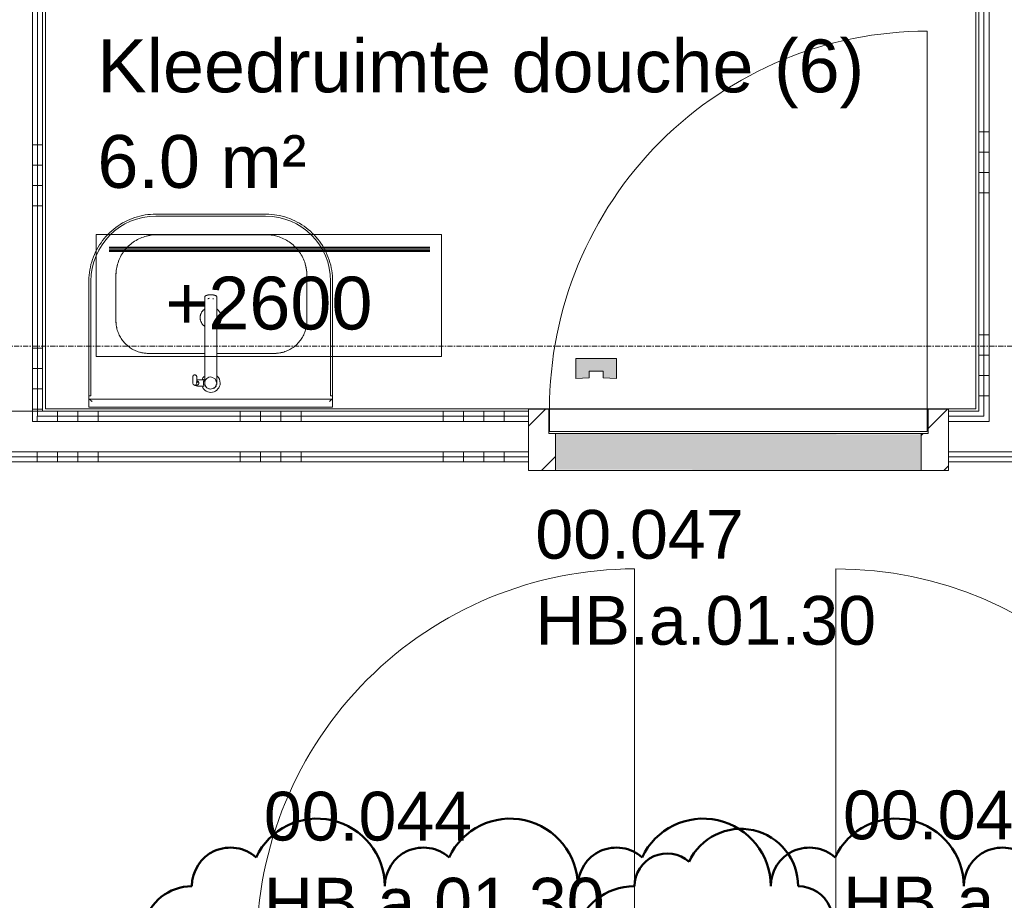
# Model space of a CAD drawing. Header units: millimetres. Extents: x 522 to 75900, y -25803 to 58941.
# Tile 50 of 134: x 26639 to 29062, y 26637 to 28803. Entities that reach past the tile are written whole.
import ezdxf

# ---------------------------------------------------------------- set-up
doc = ezdxf.new("R2010")
doc.units = ezdxf.units.MM
for name, pattern in [('Dash', [6.35, 3.175, -3.175]), ('Dot', [4.7625, 0, -4.7625]), ('Grid Line', [22.225, 12.7, -3.175, 3.175, -3.175])]:
    doc.linetypes.add(name, pattern=pattern)
for name, color, linetype, lineweight in [('00_Algemeen', 7, 'Dot', 9), ('22_Metselwerk', 7, 'Continuous', 9), ('30_Kozijnen-ramen-deuren', 7, 'Continuous', 9), ('42_Dekvloeren en vloersystemen', 7, 'Continuous', 9)]:
    doc.layers.add(name, color=color, linetype=linetype, lineweight=lineweight)
doc.layers.add('51_Binnenriolering', color=7, linetype='Continuous', lineweight=18, true_color=0x7f7f7f)
doc.styles.add('Arial_1', font='arial.ttf', dxfattribs={"height": 130})
doc.styles.add('Arial_4', font='arial.ttf', dxfattribs={"height": 120})
pattern_1 = [(270, (28831.25, 27840), (500, 3e-14), []), (270, (28781.25, 27840), (500, 3e-14), []), (270, (28731.25, 27840), (500, 3e-14), []), (270, (28681.25, 27840), (500, 3e-14), [])]
pattern_2 = [(180, (29125, 29377.23), (-6e-14, -500), []), (180, (29125, 29427.23), (-6e-14, -500), []), (180, (29125, 29477.23), (-6e-14, -500), []), (180, (29125, 29527.23), (-6e-14, -500), [])]
pattern_3 = [(180, (26695, 29345), (-6e-14, -500), []), (180, (26695, 29395), (-6e-14, -500), []), (180, (26695, 29445), (-6e-14, -500), []), (180, (26695, 29495), (-6e-14, -500), [])]

# ---------------------------------------------------------------- blocks, each defined once
blk = doc.blocks.new('NLRS_74_PF_UN_Opstelling Wastafels - W3c-V69-100 - Plattegrond - Begane grond')
at = {"layer": '00_Algemeen', "color": 8, "linetype": 'Continuous', "lineweight": 18, "true_color": 0x7f7f7f}
for p, q in [((28.8, -51.4), (17.4, -51.4)), ((17.4, -67.4), (28.8, -67.4)), ((34.4, -69.4), (34.4, -74.5)), ((44.4, -74.5), (44.4, -69.4)), ((-15.2, -105.5), (-15.2, -269.7)), ((14.8, -269.7), (14.8, -105.5)), ((-15.2, -269.7), (-15.2, -270.8)), ((14.8, -270.8), (14.8, -269.7))]:
    blk.add_line(p, q, dxfattribs=at)
at = {"layer": '00_Algemeen', "color": 8, "linetype": 'Continuous', "lineweight": 18, "true_color": 0x7f7f7f, "flags": 128}
for points in [[(-0.2, -74.4), (-10.8, -70), (-15.2, -59.4), (-10.8, -48.8), (-0.2, -44.4)], [(-0.2, -44.4), (4.9, -45.3), (9.4, -47.9), (12.8, -51.9), (14.5, -56.8), (14.5, -62), (12.8, -66.9), (9.4, -70.9), (4.9, -73.5), (-0.2, -74.4)], [(-15.2, -105.5), (-15.2, -104), (-15.2, -102.5), (-15.2, -101.1), (-15.2, -99.6), (-15.2, -98.2), (-15.2, -96.7), (-15.2, -95.3), (-15.2, -94), (-15.2, -92.6), (-15.2, -91.2), (-15.2, -89.9), (-15.2, -88.6), (-15.2, -87.3), (-15.2, -86.1), (-15.2, -84.8), (-15.2, -83.6), (-15.2, -82.4), (-15.2, -81.2), (-15.2, -80.1), (-15.2, -79), (-15.2, -77.9), (-15.2, -76.8), (-15.2, -75.8), (-15.2, -74.8), (-15.2, -73.8), (-15.2, -72.8), (-15.2, -71.9), (-15.2, -71), (-15.2, -70.2), (-15.2, -69.3), (-15.2, -68.5), (-15.2, -67.7), (-15.2, -67), (-15.2, -66.3), (-15.2, -65.6), (-15.2, -65), (-15.2, -64.4), (-15.2, -63.8), (-15.2, -63.3), (-15.2, -62.8), (-15.2, -62.3), (-15.2, -61.9), (-15.2, -61.5), (-15.2, -61.1), (-15.2, -60.8), (-15.2, -60.5), (-15.2, -60.2), (-15.2, -60), (-15.2, -59.8), (-15.2, -59.7), (-15.2, -59.6), (-15.2, -59.5), (-15.2, -59.4), (-15.2, -59.4)], [(14.8, -105.5), (14.8, -104), (14.8, -102.5), (14.8, -101.1), (14.8, -99.6), (14.8, -98.2), (14.8, -96.7), (14.8, -95.3), (14.8, -94), (14.8, -92.6), (14.8, -91.2), (14.8, -89.9), (14.8, -88.6), (14.8, -87.3), (14.8, -86.1), (14.8, -84.8), (14.8, -83.6), (14.8, -82.4), (14.8, -81.2), (14.8, -80.1), (14.8, -79), (14.8, -77.9), (14.8, -76.8), (14.8, -75.8), (14.8, -74.8), (14.8, -73.8), (14.8, -72.8), (14.8, -71.9), (14.8, -71), (14.8, -70.2), (14.8, -69.3), (14.8, -68.5), (14.8, -67.7), (14.8, -67), (14.8, -66.3), (14.8, -65.6), (14.8, -65), (14.8, -64.4), (14.8, -63.8), (14.8, -63.3), (14.8, -62.8), (14.8, -62.3), (14.8, -61.9), (14.8, -61.5), (14.8, -61.1), (14.8, -60.8), (14.8, -60.5), (14.8, -60.2), (14.8, -60), (14.8, -59.8), (14.8, -59.7), (14.8, -59.6), (14.8, -59.5), (14.8, -59.4), (14.8, -59.4)], [(28.8, -51.4), (32.3, -51.7), (35.7, -52.4), (38.9, -53.6), (42, -55.2)], [(42, -55.2), (38.9, -53.6), (35.7, -52.4), (32.3, -51.7), (28.8, -51.4)], [(28.8, -67.4), (32.3, -67.2), (33.8, -66.9)], [(33.8, -66.9), (32.3, -67.2), (28.8, -67.4)], [(34.4, -59.4), (35.8, -55.9), (39.4, -54.4)], [(34.4, -69.4), (34.4, -62.1), (34.4, -59.4)], [(34.4, -59.4), (34.4, -62.1), (34.4, -69.4)], [(34.9, -61.8), (34.5, -60.6), (34.4, -59.4)], [(35.3, -62), (35.1, -61.9), (34.9, -61.8)], [(39.4, -54.4), (42.9, -55.9), (44.4, -59.4)], [(43.8, -61.8), (43.7, -61.9), (43.5, -62)], [(44, -57.5), (43.9, -57.3), (43.8, -57.1)], [(44.4, -59.4), (44.2, -60.6), (43.8, -61.8)], [(43.9, -61.6), (43.9, -61.5), (44, -61.3), (44.1, -61.1), (44.1, -60.9), (44.2, -60.7), (44.2, -60.5), (44.3, -60.3), (44.3, -60.1), (44.3, -59.9), (44.4, -59.7), (44.4, -59.5)], [(44.4, -59.4), (44.4, -62.1), (44.4, -69.4)], [(44.4, -69.4), (44.4, -62.1), (44.4, -59.4)], [(34.4, -74.5), (34.4, -74.7), (34.4, -74.9), (34.4, -75.1), (34.4, -75.3), (34.5, -75.5), (34.5, -75.7), (34.6, -75.9), (34.6, -76.1), (34.7, -76.3), (34.8, -76.4), (34.8, -76.6), (34.9, -76.8), (35, -77), (35.1, -77.2), (35.2, -77.3), (35.4, -77.5), (35.5, -77.6), (35.6, -77.8), (35.7, -77.9), (35.9, -78.1), (36, -78.2), (36.2, -78.4), (36.3, -78.5), (36.5, -78.6), (36.7, -78.7), (36.8, -78.8), (37, -78.9), (37.2, -79), (37.4, -79.1), (37.6, -79.2), (37.7, -79.2), (37.9, -79.3), (38.1, -79.3), (38.3, -79.4), (38.5, -79.4), (38.7, -79.5), (38.9, -79.5), (39.1, -79.5), (39.3, -79.5), (39.4, -79.5)], [(39.4, -79.5), (39.6, -79.5), (39.8, -79.5), (40, -79.5), (40.2, -79.4), (40.4, -79.4), (40.6, -79.4), (40.7, -79.3), (40.9, -79.2), (41.1, -79.2), (41.3, -79.1), (41.5, -79), (41.7, -78.9), (41.8, -78.8), (42, -78.7), (42.2, -78.6), (42.3, -78.5), (42.5, -78.4), (42.7, -78.3), (42.8, -78.1), (43, -78), (43.1, -77.8), (43.2, -77.7), (43.3, -77.5), (43.5, -77.4), (43.6, -77.2), (43.7, -77), (43.8, -76.9), (43.9, -76.7), (43.9, -76.5), (44, -76.3), (44.1, -76.1), (44.2, -75.9), (44.2, -75.7), (44.3, -75.5), (44.3, -75.4), (44.3, -75.2), (44.3, -75), (44.4, -74.8), (44.4, -74.6), (44.4, -74.5)], [(14.8, -270.8), (14.7, -271.1), (14.7, -271.4), (14.6, -271.7), (14.5, -271.9), (14.3, -272.2), (14.2, -272.5), (14, -272.7), (13.8, -273), (13.5, -273.2), (13.3, -273.4), (13, -273.6), (12.7, -273.8), (12.4, -274), (12.1, -274.2), (11.8, -274.4), (11.4, -274.5), (11, -274.7), (10.7, -274.8), (10.2, -275), (9.8, -275.1), (9.4, -275.3), (9, -275.4), (8.5, -275.5), (8, -275.6), (7.5, -275.8), (7, -275.9), (6.5, -276), (6, -276), (5.5, -276.1), (5, -276.2), (4.4, -276.3), (3.9, -276.3), (3.3, -276.4), (2.8, -276.4), (2.2, -276.5), (1.6, -276.5), (1.1, -276.5), (0.5, -276.5), (-0.1, -276.5), (-0.7, -276.5), (-1.2, -276.5), (-1.8, -276.5), (-2.4, -276.5), (-2.9, -276.5), (-3.5, -276.4), (-4.1, -276.4), (-4.6, -276.3), (-5.1, -276.2), (-5.7, -276.2), (-6.2, -276.1), (-6.7, -276), (-7.2, -275.9), (-7.7, -275.8), (-8.2, -275.7), (-8.7, -275.6), (-9.2, -275.5), (-9.6, -275.3), (-10.1, -275.2), (-10.5, -275.1), (-10.9, -274.9), (-11.3, -274.8), (-11.7, -274.6), (-12, -274.4), (-12.4, -274.3), (-12.7, -274.1), (-13, -273.9), (-13.3, -273.7), (-13.6, -273.5), (-13.9, -273.3), (-14.1, -273.1), (-14.3, -272.8), (-14.5, -272.6), (-14.7, -272.4), (-14.9, -272.1), (-15, -271.8), (-15.1, -271.5), (-15.2, -271.2), (-15.2, -270.9), (-15.2, -270.8)]]:
    blk.add_lwpolyline(points, dxfattribs=at)
at = {"layer": '51_Binnenriolering', "flags": 128}
for points in [[(17.4, -51.4), (20.3, -51.4), (23.1, -51.4), (26, -51.4), (28.8, -51.4)], [(28.8, -51.4), (26, -51.4), (23.1, -51.4), (20.3, -51.4), (17.4, -51.4)], [(28.8, -67.4), (26, -67.4), (23.1, -67.4), (20.3, -67.4), (17.4, -67.4)], [(17.4, -67.4), (20.3, -67.4), (23.1, -67.4), (26, -67.4), (28.8, -67.4)]]:
    blk.add_lwpolyline(points, dxfattribs=at)
at = {"layer": '51_Binnenriolering'}
for radius, start, end in [(23, 20.9245, 180), (15, 112.5, 157.3696), (15, 63.3417, 76.1138), (23, 180, 227.8643), (15, 165.9156, 187.5151), (15, 25.5255, 30.57), (15, 354.0677, 13.3847), (23, 315, 339.0753)]:
    blk.add_arc((-0.2, -59.4), radius, start, end, dxfattribs=at)
blk.add_ellipse((-0.2, -259.6), major_axis=(9.9, 0), ratio=0.939693, start_param=5.075911, end_param=5.487248, dxfattribs=at)
for points in [[(17.3, -51.2), (17.2, -51.2), (17.1, -51.3), (17, -51.7), (17, -52.5), (17.1, -53.5), (17.3, -54.7), (17.5, -56.1), (17.7, -57.7), (17.7, -58.8), (17.7, -59.4)], [(17.7, -59.4), (17.7, -60), (17.7, -61.2), (17.5, -62.8), (17.3, -64.2), (17.1, -65.4), (17, -66.4), (17, -67.1), (17.1, -67.6), (17.2, -67.7), (17.3, -67.7)], [(18.2, -51.7), (18, -51.6), (17.7, -51.3), (17.4, -51.2), (17.3, -51.2)], [(17.3, -67.7), (17.4, -67.7), (17.7, -67.6), (18, -67.3), (18.2, -67.1)], [(29.4, -58.6), (29.3, -58.7), (29.3, -59), (29.3, -59.3), (29.3, -59.4)], [(29.3, -59.4), (29.3, -59.3), (29.3, -59), (29.3, -58.7), (29.4, -58.6)], [(29.4, -58.4), (29.5, -58.1), (29.6, -57.7), (29.8, -57.3), (29.9, -57)], [(30.9, -55.7), (30.7, -55.9), (30.4, -56.3), (30.1, -56.7), (29.9, -56.9)], [(29.9, -57), (30.1, -56.8), (30.3, -56.4), (30.7, -56), (30.9, -55.8)], [(30.9, -55.8), (30.9, -55.7), (31.1, -55.6), (31.2, -55.5), (31.3, -55.4)], [(32.1, -54.8), (31.9, -54.9), (31.7, -55.1), (31.4, -55.3), (31.3, -55.4)], [(31.3, -55.4), (31.4, -55.3), (31.7, -55.1), (32, -54.9), (32.1, -54.8)], [(33.4, -54.2), (33.2, -54.3), (32.7, -54.5), (32.3, -54.7), (32.1, -54.8)], [(32.1, -54.8), (32.3, -54.7), (32.8, -54.5), (33.2, -54.3), (33.5, -54.2)], [(34.9, -53.8), (34.7, -53.8), (34.2, -53.9), (33.7, -54.1), (33.4, -54.2)], [(33.5, -54.2), (33.7, -54.1), (34.2, -53.9), (34.7, -53.8), (34.9, -53.8)], [(35.9, -53.6), (35.7, -53.6), (35.4, -53.7), (35.1, -53.7), (34.9, -53.8)], [(34.9, -53.8), (35.1, -53.7), (35.4, -53.7), (35.7, -53.6), (35.9, -53.6)], [(37.4, -53.6), (37.2, -53.6), (36.8, -53.6), (36.5, -53.6), (36.3, -53.6)], [(36.3, -53.6), (36.5, -53.6), (36.8, -53.6), (37.2, -53.6), (37.4, -53.6)], [(37, -55), (37.1, -55), (37.2, -54.9), (37.3, -54.9)], [(37.3, -54.9), (37.2, -54.9), (37.1, -55), (37, -55)], [(37.3, -54.9), (37.5, -54.8), (37.7, -54.7), (37.8, -54.7)], [(37.8, -54.7), (37.6, -54.7), (37.5, -54.8), (37.3, -54.9)], [(37.4, -53.6), (38, -53.7), (39.4, -53.9), (40.6, -54.4), (41.3, -54.8)], [(40.9, -54.7), (41.1, -54.7), (41.3, -54.8), (41.5, -54.9), (41.6, -55)], [(41.3, -54.8), (41.4, -54.9), (41.6, -54.9), (41.7, -55)], [(41.8, -55.1), (41.8, -55), (41.7, -55), (41.6, -55), (41.6, -55)], [(34.9, -75.7), (35, -75.8), (35, -76), (35.1, -76.3), (35.2, -76.6), (35.2, -76.8), (35.3, -76.9)], [(35.3, -76.9), (35.4, -77.1), (35.5, -77.5), (35.8, -77.8), (35.9, -77.9)], [(36.9, -78.8), (37.3, -79), (38.1, -79.3), (38.9, -79.5), (39.4, -79.5)], [(39.4, -79.5), (39.8, -79.5), (40.7, -79.3), (41.5, -79), (41.8, -78.8)], [(42.8, -77.9), (42.9, -77.8), (43.2, -77.5), (43.4, -77.1), (43.5, -76.9)], [(6.2, -266.2), (5.6, -266.7), (5, -267.2), (4.3, -267.6)]]:
    blk.add_open_spline(points, degree=3, dxfattribs=at)
for points, knots in [([(17.7, -59.4), (17.7, -58.9), (17.7, -58), (17.6, -57), (17.6, -56.2), (17.5, -55.5), (17.4, -54.9), (17.3, -54.4), (17.3, -54), (17.2, -53.8), (17.2, -53.5), (17.2, -53.2), (17.1, -52.8), (17.1, -52.4), (17.1, -52.2), (17.1, -52.1)], [0, 0, 0, 0, 0.125, 0.1875, 0.25, 0.3125, 0.375, 0.4375, 0.46875, 0.5, 0.53125, 0.5625, 0.625, 0.6875, 0.75, 0.75, 0.75, 0.75]), ([(17.1, -66.8), (17.1, -66.7), (17.1, -66.5), (17.1, -66.1), (17.2, -65.7), (17.2, -65.4), (17.2, -65.1), (17.3, -64.8), (17.3, -64.5), (17.4, -64), (17.5, -63.3), (17.6, -62.6), (17.6, -61.9), (17.7, -60.8), (17.7, -60), (17.7, -59.4)], [0.25, 0.25, 0.25, 0.25, 0.3125, 0.375, 0.4375, 0.46875, 0.5, 0.53125, 0.5625, 0.625, 0.6875, 0.75, 0.8125, 0.875, 1, 1, 1, 1]), ([(29.3, -59.4), (29.3, -59.7), (29.3, -60), (29.4, -60.5), (29.5, -60.9), (29.6, -61.2), (29.8, -61.5), (29.9, -61.7), (30, -62), (30.2, -62.3), (30.4, -62.5), (30.5, -62.6)], [0, 0, 0, 0, 0.2, 0.3, 0.4, 0.55, 0.625, 0.7, 0.775, 0.85, 1, 1, 1, 1]), ([(29.8, -57.2), (29.7, -57.3), (29.7, -57.4), (29.6, -57.6), (29.6, -57.7), (29.5, -58), (29.4, -58.2), (29.4, -58.4)], [0.25, 0.25, 0.25, 0.25, 0.375, 0.5, 0.625, 0.75, 1, 1, 1, 1]), ([(35, -61.9), (35, -61.9), (34.8, -61.8), (34.5, -61.8), (34.2, -61.7), (34, -61.7), (33.8, -61.7), (33.7, -61.6), (33.5, -61.6), (33.4, -61.6), (33.2, -61.6), (33.1, -61.6), (32.9, -61.6), (32.7, -61.6), (32.6, -61.6), (32.4, -61.6), (32.2, -61.6), (32, -61.6), (31.8, -61.7), (31.7, -61.7), (31.5, -61.7), (31.3, -61.8), (31.1, -61.9), (30.9, -61.9), (30.7, -62), (30.6, -62.1), (30.5, -62.3), (30.4, -62.4), (30.5, -62.6), (30.5, -62.6)], [0, 0, 0, 0, 0.111111, 0.222222, 0.277778, 0.333333, 0.361111, 0.388889, 0.416667, 0.444444, 0.472222, 0.5, 0.527778, 0.555556, 0.583333, 0.611111, 0.638889, 0.666667, 0.694444, 0.722222, 0.75, 0.777778, 0.805556, 0.833333, 0.861111, 0.888889, 0.930556, 0.972222, 1, 1, 1, 1]), ([(30.5, -62.6), (30.6, -62.8), (30.9, -63), (31.2, -63.3), (31.5, -63.5), (31.8, -63.6), (32, -63.8), (32.3, -63.9), (32.5, -64), (32.6, -64.1), (32.7, -64.2), (32.9, -64.2), (33.3, -64.4), (33.8, -64.6), (34.2, -64.8), (34.6, -64.9), (34.7, -65), (34.8, -65)], [0, 0, 0, 0, 0.1, 0.15, 0.2, 0.25, 0.3, 0.35, 0.375, 0.4, 0.425, 0.45, 0.5, 0.6, 0.7, 0.75, 0.8, 0.8, 0.8, 0.8]), ([(31.3, -55.4), (31.2, -55.5), (31.1, -55.5), (31, -55.7), (30.9, -55.7)], [0, 0, 0, 0, 0.375, 1, 1, 1, 1]), ([(42, -55.2), (41.6, -55), (41.1, -54.7), (40.3, -54.3), (39.5, -54.1), (38.5, -53.8), (37.8, -53.7), (37.4, -53.6)], [0, 0, 0, 0, 0.25, 0.375, 0.5, 0.75, 1, 1, 1, 1]), ([(41.6, -55), (41.4, -54.9), (41.2, -54.8), (40.9, -54.7), (40.8, -54.7)], [0, 0, 0, 0, 0.5, 0.75, 0.75, 0.75, 0.75]), ([(43.5, -76.9), (43.5, -76.7), (43.6, -76.4), (43.7, -76), (43.8, -75.8), (43.8, -75.7)], [0, 0, 0, 0, 0.5, 0.75, 1, 1, 1, 1]), ([(-6.5, -266.3), (-6.3, -266.5), (-6, -266.7), (-5.6, -267.1), (-5.2, -267.3), (-5, -267.5), (-4.9, -267.5)], [0.5714286, 0.5714286, 0.5714286, 0.5714286, 0.6071429, 0.6428571, 0.6785714, 0.6937462, 0.6937462, 0.6937462, 0.6937462])]:
    blk.add_open_spline(points, degree=3, knots=knots, dxfattribs=at)
blk = doc.blocks.new('NLRS_74_PF_UN_wastafel_300 Basic_Geberit - wastafel_600x475mm M_KRG M_OL_300 Basic-V70-100 - Plattegrond - Begane grond')
at = {"layer": '51_Binnenriolering'}
for p, q in [((-300.1, 0), (-292.1, 0)), ((-292.1, 0), (291.9, 0)), ((291.9, 0), (299.9, 0)), ((-300.1, 0), (-300.1, -20)), ((-300.1, -27), (-300.1, -20)), ((-300, -20), (-299.8, -20)), ((-299.8, -20), (299.7, -20)), ((299.7, -20), (299.9, -20)), ((299.9, -20), (299.9, 0)), ((299.9, -20), (299.9, -27)), ((-300.1, -27), (-300.1, -28)), ((-300.1, -28), (-300.1, -310)), ((-295.1, -28), (-300.1, -28)), ((-300.1, -28), (-295.1, -28)), ((-295.1, -28), (-295.1, -310)), ((294.9, -310), (294.9, -28)), ((299.9, -28), (294.9, -28)), ((294.9, -28), (299.9, -28)), ((299.9, -28), (299.9, -27)), ((299.9, -310), (299.9, -28)), ((-156.7, -132.3), (-15.2, -132.3)), ((14.6, -132.3), (153.3, -132.3)), ((-236.7, -324), (-236.7, -212.3)), ((233.3, -212.3), (233.3, -324)), ((133.3, -424), (-136.7, -424)), ((-135.1, -470), (134.9, -470)), ((-135.1, -475), (134.9, -475))]:
    blk.add_line(p, q, dxfattribs=at)
at = {"layer": '51_Binnenriolering', "flags": 128}
for points in [[(-236.7, -212.3), (-236.7, -209.1), (-236.5, -205.9), (-236.1, -202.8), (-235.7, -199.6), (-235.1, -196.4), (-234.4, -193.3), (-233.6, -190.2), (-232.7, -187.2), (-231.6, -184.2), (-230.4, -181.2), (-229.1, -178.3), (-227.7, -175.4), (-226.1, -172.6), (-224.5, -169.8), (-222.7, -167.2), (-220.9, -164.6), (-218.9, -162), (-216.9, -159.6), (-214.7, -157.2), (-212.5, -154.9), (-210.1, -152.8), (-207.7, -150.7), (-205.2, -148.7), (-202.6, -146.8), (-199.9, -145), (-197.2, -143.3), (-194.4, -141.8), (-191.6, -140.3), (-188.7, -139), (-185.7, -137.8), (-182.7, -136.7), (-179.7, -135.7), (-176.6, -134.8), (-173.5, -134.1), (-170.3, -133.5), (-167.2, -133), (-164, -132.7), (-160.8, -132.4), (-157.6, -132.3), (-156.7, -132.3)], [(153.3, -132.3), (156.5, -132.4), (159.7, -132.6), (162.9, -132.9), (166, -133.4), (169.2, -133.9), (172.3, -134.6), (175.4, -135.4), (178.4, -136.4), (181.5, -137.5), (184.4, -138.6), (187.4, -140), (190.2, -141.4), (193, -142.9), (195.8, -144.6), (198.5, -146.3), (201.1, -148.2), (203.6, -150.1), (206, -152.2), (208.4, -154.3), (210.7, -156.6), (212.9, -158.9), (214.9, -161.4), (216.9, -163.9), (218.8, -166.5), (220.6, -169.1), (222.3, -171.8), (223.8, -174.6), (225.3, -177.5), (226.6, -180.4), (227.8, -183.3), (228.9, -186.4), (229.9, -189.4), (230.8, -192.5), (231.5, -195.6), (232.1, -198.7), (232.6, -201.9), (233, -205.1), (233.2, -208.3), (233.3, -211.5), (233.3, -212.3)], [(-15.3, -199), (-16.2, -199.6), (-17, -200.3), (-17.7, -201), (-18.5, -201.7), (-19.2, -202.4), (-19.9, -203.2), (-20.5, -204), (-21.2, -204.9), (-21.8, -205.7), (-22.3, -206.6), (-22.8, -207.5), (-23.3, -208.4), (-23.8, -209.4), (-24.2, -210.3), (-24.5, -211.3), (-24.9, -212.3), (-25.1, -213.3), (-25.4, -214.3), (-25.6, -215.3), (-25.8, -216.3), (-25.9, -217.4), (-26, -218.4), (-26, -219.4), (-26, -220)], [(26, -220), (26, -219), (25.9, -217.9), (25.8, -216.9), (25.6, -215.9), (25.5, -214.8), (25.2, -213.8), (25, -212.8), (24.7, -211.8), (24.3, -210.8), (23.9, -209.9), (23.5, -208.9), (23, -208), (22.5, -207.1), (22, -206.2), (21.4, -205.3), (20.8, -204.5), (20.2, -203.6), (19.5, -202.9), (18.8, -202.1), (18.1, -201.3), (17.3, -200.6), (16.5, -200), (15.7, -199.3), (14.9, -198.7)], [(-26, -220), (-26, -221), (-25.9, -222.1), (-25.8, -223.1), (-25.7, -224.1), (-25.5, -225.2), (-25.3, -226.2), (-25, -227.2), (-24.7, -228.2), (-24.4, -229.2), (-24, -230.1), (-23.6, -231.1), (-23.1, -232), (-22.6, -232.9), (-22.1, -233.8), (-21.5, -234.7), (-20.9, -235.5), (-20.2, -236.4), (-19.6, -237.1), (-18.9, -237.9), (-18.1, -238.7), (-17.4, -239.4), (-16.6, -240), (-15.8, -240.7), (-14.9, -241.3)], [(14.4, -241.6), (15.3, -241), (16.1, -240.4), (16.9, -239.7), (17.7, -239), (18.4, -238.3), (19.2, -237.6), (19.8, -236.8), (20.5, -236), (21.1, -235.1), (21.7, -234.3), (22.3, -233.4), (22.8, -232.5), (23.3, -231.6), (23.7, -230.6), (24.1, -229.7), (24.5, -228.7), (24.8, -227.7), (25.1, -226.7), (25.3, -225.7), (25.6, -224.7), (25.7, -223.7), (25.8, -222.6), (25.9, -221.6), (26, -220.6), (26, -220)], [(-300.1, -310), (-299.9, -316.6), (-299.5, -323.1), (-298.9, -329.7), (-297.9, -336.3), (-296.8, -342.7), (-295.3, -349.2), (-293.6, -355.6), (-291.7, -361.9), (-289.5, -368.1), (-287, -374.2), (-284.3, -380.2), (-281.4, -386.2), (-278.2, -391.9), (-274.8, -397.6), (-271.2, -403.1), (-267.4, -408.5), (-263.4, -413.7), (-259.1, -418.8), (-254.7, -423.6), (-250, -428.3), (-245.2, -432.8), (-240.2, -437.1), (-235, -441.2), (-229.7, -445.1), (-224.2, -448.8), (-218.6, -452.3), (-212.8, -455.5), (-206.9, -458.5), (-200.9, -461.2), (-194.8, -463.8), (-188.6, -466), (-182.4, -468), (-176, -469.8), (-169.6, -471.3), (-163.1, -472.6), (-156.6, -473.6), (-150, -474.3), (-143.4, -474.8), (-136.8, -475), (-135.1, -475)], [(134.9, -475), (141.5, -474.8), (148.1, -474.4), (154.7, -473.8), (161.2, -472.9), (167.7, -471.7), (174.2, -470.2), (180.5, -468.5), (186.9, -466.6), (193.1, -464.4), (199.2, -461.9), (205.2, -459.2), (211.1, -456.3), (216.9, -453.2), (222.6, -449.8), (228.1, -446.1), (233.5, -442.3), (238.7, -438.3), (243.7, -434), (248.6, -429.6), (253.3, -424.9), (257.8, -420.1), (262.1, -415.1), (266.2, -409.9), (270.1, -404.6), (273.8, -399.1), (277.2, -393.5), (280.5, -387.7), (283.5, -381.9), (286.2, -375.9), (288.7, -369.8), (291, -363.6), (293, -357.3), (294.8, -350.9), (296.3, -344.5), (297.5, -338), (298.5, -331.5), (299.3, -324.9), (299.7, -318.3), (299.9, -311.7), (299.9, -310)], [(-136.7, -424), (-140.7, -424), (-144.7, -423.7), (-148.7, -423.3), (-152.6, -422.8), (-156.6, -422), (-160.5, -421.2), (-164.4, -420.1), (-168.2, -419), (-171.9, -417.6), (-175.7, -416.1), (-179.3, -414.5), (-182.9, -412.7), (-186.4, -410.8), (-189.8, -408.8), (-193.2, -406.6), (-196.4, -404.3), (-199.6, -401.8), (-202.7, -399.2), (-205.6, -396.5), (-208.5, -393.7), (-211.2, -390.8), (-213.8, -387.8), (-216.3, -384.6), (-218.6, -381.4), (-220.9, -378.1), (-223, -374.7), (-224.9, -371.2), (-226.7, -367.6), (-228.4, -364), (-229.9, -360.3), (-231.3, -356.5), (-232.5, -352.7), (-233.6, -348.9), (-234.5, -345), (-235.3, -341), (-235.9, -337.1), (-236.3, -333.1), (-236.6, -329.1), (-236.7, -325.1), (-236.7, -324)], [(233.3, -324), (233.2, -328), (233, -332), (232.6, -336), (232, -340), (231.3, -343.9), (230.4, -347.8), (229.4, -351.7), (228.2, -355.5), (226.9, -359.3), (225.4, -363), (223.8, -366.6), (222, -370.2), (220.1, -373.7), (218, -377.2), (215.8, -380.5), (213.5, -383.8), (211, -386.9), (208.5, -390), (205.8, -392.9), (203, -395.8), (200, -398.5), (197, -401.1), (193.9, -403.6), (190.6, -406), (187.3, -408.2), (183.9, -410.3), (180.4, -412.2), (176.9, -414.1), (173.2, -415.7), (169.5, -417.2), (165.8, -418.6), (162, -419.8), (158.1, -420.9), (154.2, -421.8), (150.3, -422.6), (146.3, -423.2), (142.4, -423.6), (138.4, -423.9), (134.4, -424), (133.3, -424)]]:
    blk.add_lwpolyline(points, dxfattribs=at)
at = {"layer": '51_Binnenriolering'}
for centre, radius, start, end in [((-156.7, -212.3), 80, 90, 105), ((153.3, -212.3), 80, 75, 90), ((-156.7, -212.3), 80, 165.5422, 180), ((153.3, -212.3), 80, 360, 14.4578), ((-135.1, -310), 160, 180, 270), ((134.9, -310), 160, 270, 360), ((-136.7, -324), 100, 180, 195), ((133.3, -324), 100, 345, 360), ((-136.7, -324), 100, 255, 270), ((133.3, -324), 100, 270, 285)]:
    blk.add_arc(centre, radius, start, end, dxfattribs=at)
for points, knots in [([(-299.8, -20), (-299.7, -20), (-299.6, -20), (-299.4, -19.9), (-299.2, -19.8), (-299, -19.7), (-298.8, -19.5), (-298.5, -19.4), (-298.3, -19.2), (-298, -19), (-297.8, -18.8), (-297.5, -18.6), (-297.2, -18.3), (-296.9, -18.1), (-296.5, -17.8), (-296, -17.3), (-295.4, -16.8), (-294.5, -16.1), (-293.4, -15.1), (-292.5, -14.4), (-292.1, -14)], [0, 0, 0, 0, 0.071429, 0.107143, 0.142857, 0.178571, 0.214286, 0.25, 0.285714, 0.321429, 0.357143, 0.392857, 0.428571, 0.464286, 0.5, 0.571429, 0.642857, 0.714286, 0.857143, 1, 1, 1, 1]), ([(291.9, -14), (292.4, -14.4), (293.3, -15.1), (294.4, -16.1), (295.3, -16.8), (295.9, -17.3), (296.4, -17.8), (296.8, -18.1), (297.1, -18.3), (297.4, -18.6), (297.7, -18.8), (297.9, -19), (298.2, -19.2), (298.4, -19.4), (298.7, -19.5), (298.9, -19.7), (299.1, -19.8), (299.3, -19.9), (299.5, -20), (299.6, -20), (299.7, -20)], [0, 0, 0, 0, 0.142857, 0.285714, 0.357143, 0.428571, 0.5, 0.535714, 0.571429, 0.607143, 0.642857, 0.678571, 0.714286, 0.75, 0.785714, 0.821429, 0.857143, 0.892857, 0.928571, 1, 1, 1, 1])]:
    blk.add_open_spline(points, degree=3, knots=knots, dxfattribs=at)
blk = doc.blocks.new('FRA-ULC-R12-W-UO_installatie_R20_rvt-1-100 - Plattegrond - Begane grond')
at = {"color": 8, "lineweight": 18, "true_color": 0x7f7f7f, "rotation": 180}
for name in ['NLRS_74_PF_UN_wastafel_300 Basic_Geberit - wastafel_600x475mm M_KRG M_OL_300 Basic-V70-100 - Plattegrond - Begane grond', 'NLRS_74_PF_UN_Opstelling Wastafels - W3c-V69-100 - Plattegrond - Begane grond']:
    blk.add_blockref(name, (27109, 27849.9), dxfattribs=at)
blk = doc.blocks.new('32_HB_a - 01_30_1034x2400_125mm toilet and shower-9729737-100 - Plattegrond - Begane grond')
at = {"layer": '00_Algemeen', "linetype": 'Continuous', "true_color": 0xc0c0c0}
h = blk.add_hatch(dxfattribs=at)
h.set_pattern_fill('FP_74', color=9, style=0, pattern_type=2)
h.set_pattern_definition([(45, (-28408.15, -27789), (-70.71068, 70.71068), [])])
h.paths.add_polyline_path([(516.8, -95), (516.8, 56), (466.8, 55.4), (466.8, -4), (449.8, -4), (449.8, -95)], flags=0)
h.paths.add_polyline_path([(-450.2, -95), (-450.2, -4), (-467.2, -4), (-467.2, 56), (-517.2, 55.4), (-517.2, -95)], flags=0)
at = {"layer": '30_Kozijnen-ramen-deuren'}
blk.add_hatch(color=256, dxfattribs=at).paths.add_polyline_path([(-400.2, 131), (-367.9, 133), (-367.9, 149.2), (-332.9, 149.2), (-332.9, 133), (-300.2, 131), (-300.2, 181), (-400.2, 181)], flags=0)
at = {"layer": '00_Algemeen', "linetype": 'Continuous'}
for p, q in [((-300.2, 181), (-400.2, 181)), ((-400.2, 181), (-400.2, 131)), ((-300.2, 131), (-300.2, 181)), ((-367.9, 133), (-367.9, 149.2)), ((-367.9, 149.2), (-332.9, 149.2)), ((-332.9, 149.2), (-332.9, 133)), ((-400.2, 131), (-367.9, 133)), ((-332.9, 133), (-300.2, 131))]:
    blk.add_line(p, q, dxfattribs=at)
at = {"layer": '30_Kozijnen-ramen-deuren'}
for p, q in [((-517.2, 56), (-517.2, -95)), ((-467.2, 56), (-517.2, 56)), ((-467.2, -4), (-467.2, 56)), ((516.8, 56), (466.8, 56)), ((466.8, 56), (466.8, -4)), ((516.8, -95), (516.8, 56)), ((-450.2, -4), (-467.2, -4)), ((-450.2, -95), (-450.2, -4)), ((466.8, -4), (449.8, -4)), ((449.8, -4), (449.8, -95)), ((-517.2, -95), (-450.2, -95)), ((449.8, -95), (516.8, -95))]:
    blk.add_line(p, q, dxfattribs=at)
blk = doc.blocks.new('32_DO_deurblad_HT_vlak - standaard-8605714-100 - Plattegrond - Begane grond')
at = {"layer": '30_Kozijnen-ramen-deuren', "lineweight": 18}
for p, q in [((-399.3, 0), (-399.3, 55)), ((-399.3, 55), (530.7, 55)), ((530.7, 55), (530.7, 0)), ((530.7, 0), (-399.3, 0))]:
    blk.add_line(p, q, dxfattribs=at)
at = {"layer": '30_Kozijnen-ramen-deuren', "linetype": 'Dash'}
blk.add_line((501.9, 55), (517.9, 55), dxfattribs=at)
at = {"layer": '30_Kozijnen-ramen-deuren'}
for p, q in [((-399.3, -930), (-399.3, 0)), ((501.9, 0), (517.9, 0))]:
    blk.add_line(p, q, dxfattribs=at)
blk.add_arc((-399.3, 0), 930, 270, 0, dxfattribs=at)
blk = doc.blocks.new('32_DO_deurblad_HT_vlak - standaard-8605577-100 - Plattegrond - Begane grond')
at = {"layer": '30_Kozijnen-ramen-deuren', "lineweight": 18}
for p, q in [((-399.3, 0), (-399.3, 55)), ((-399.3, 55), (530.7, 55)), ((530.7, 55), (530.7, 0)), ((530.7, 0), (-399.3, 0))]:
    blk.add_line(p, q, dxfattribs=at)
at = {"layer": '30_Kozijnen-ramen-deuren', "linetype": 'Dash'}
blk.add_line((508.1, 55), (512.1, 55), dxfattribs=at)
at = {"layer": '30_Kozijnen-ramen-deuren'}
for p, q in [((-399.3, -930), (-399.3, 0)), ((508.1, 0), (512.1, 0))]:
    blk.add_line(p, q, dxfattribs=at)
blk.add_arc((-399.3, 0), 930, 270, 0, dxfattribs=at)
blk = doc.blocks.new('32_DO_deurblad_HT_vlak - standaard-8605485-100 - Plattegrond - Begane grond')
at = {"layer": '30_Kozijnen-ramen-deuren'}
for p, q in [((-399.3, 930), (-399.3, 0)), ((508.1, 0), (512.1, 0))]:
    blk.add_line(p, q, dxfattribs=at)
at = {"layer": '30_Kozijnen-ramen-deuren', "lineweight": 18}
for p, q in [((530.7, 0), (-399.3, 0)), ((-399.3, 0), (-399.3, -55)), ((530.7, -55), (530.7, 0)), ((-399.3, -55), (530.7, -55))]:
    blk.add_line(p, q, dxfattribs=at)
at = {"layer": '30_Kozijnen-ramen-deuren', "linetype": 'Dash'}
blk.add_line((508.1, -55), (512.1, -55), dxfattribs=at)
at = {"layer": '30_Kozijnen-ramen-deuren'}
blk.add_arc((-399.3, 0), 930, 360, 90, dxfattribs=at)
blk = doc.blocks.new('32_GM_dorpel_vlak_recht - Type 1-8089782-100 - Plattegrond - Begane grond')
at = {"layer": '30_Kozijnen-ramen-deuren', "true_color": 0xc0c0c0}
for points in [[(-450, -20), (450, -19.2), (450, -17), (-450, -17.9), (-450, -19.2)], [(450, -105), (450, -20), (-450, -20), (-450, -105), (253.7, -105)], [(253.7, -108), (450, -107.1), (450, -105), (-450, -105.8), (-450, -108), (-152.4, -108)]]:
    blk.add_hatch(color=9, dxfattribs=at).paths.add_polyline_path(points, flags=0)
at = {"layer": '30_Kozijnen-ramen-deuren'}
for p, q in [((450, -17), (-450, -17)), ((-450, -108), (450, -108))]:
    blk.add_line(p, q, dxfattribs=at)
blk = doc.blocks.new('00_TAG_ROOM_roomtag2 - 5_ volledig met plafondhoogte-11202087-100 - Plattegrond - Begane grond')
at = {"layer": '00_Algemeen', "linetype": 'Continuous'}
for p, q in [((0, -5.7), (0, -2.7)), ((0, -2.7), (8.5, -2.7)), ((8.5, -2.7), (8.5, -5.7)), ((0.322, -3.01), (8.215, -3.01)), ((0.322, -3.033), (8.215, -3.033)), ((0.322, -3.061), (8.215, -3.061)), ((0.322, -3.095), (8.215, -3.095)), ((0.322, -3.123), (8.215, -3.123)), ((8.5, -5.7), (0, -5.7))]:
    blk.add_line(p, q, dxfattribs=at)
blk = doc.blocks.new('Family - ___-11237577-100 - Plattegrond - Begane grond')
at = {"layer": '00_Algemeen', "color": 1, "linetype": 'Continuous', "lineweight": 50, "true_color": 0xff0000}
for centre, radius, start, end in [((27371.2, 26671.2), 166.3, 0, 154.7912), ((27846.2, 26671.2), 166.3, 0, 154.7912), ((28321.3, 26671.2), 166.3, 0, 154.7912), ((28796.4, 26671.2), 166.3, 0, 154.7912), ((28414, 26671.2), 141.1, 0, 154.7912), ((27157.4, 26671.2), 95, 48.1897, 180), ((27632.5, 26671.2), 95, 48.1897, 180), ((28107.6, 26671.2), 95, 48.1897, 180), ((28582.6, 26671.2), 95, 48.1897, 180), ((29057.7, 26671.2), 95, 48.1897, 180), ((28232.6, 26671.2), 80.6, 48.1897, 180), ((27062.3, 26551.4), 119.8, 90, 244.7912), ((28152, 26521.2), 150, 90, 244.7912), ((28555, 26585.5), 85.7, 318.1897, 90)]:
    blk.add_arc(centre, radius, start, end, dxfattribs=at)

msp = doc.modelspace()

# ---------------------------------------------------------------- hatches: boundary and pattern name
at = {"layer": '22_Metselwerk', "true_color": 0x808080}
h = msp.add_hatch(dxfattribs=at)
h.set_pattern_fill('FP_29', color=8, angle=270, style=0, pattern_type=2)
h.set_pattern_definition(pattern_3)
h.paths.add_polyline_path([(26682.5, 27827.5), (26682.5, 30450), (26670, 30450), (26670, 27827.5)], flags=0)
h = msp.add_hatch(dxfattribs=at)
h.set_pattern_fill('FP_29', color=8, angle=270, style=0, pattern_type=2)
h.set_pattern_definition(pattern_3)
h.paths.add_polyline_path([(26695, 27840), (26695, 30450), (26682.5, 30450), (26682.5, 27840)], flags=0)
h = msp.add_hatch(dxfattribs=at)
h.set_pattern_fill('FP_28', color=8, angle=270, style=0, pattern_type=2)
h.set_pattern_definition(pattern_2)
h.paths.add_polyline_path([(29012.5, 27840), (29012.5, 30450), (29000, 30450), (29000, 27840), (29004.5, 27840)], flags=0)
h = msp.add_hatch(dxfattribs=at)
h.set_pattern_fill('FP_28', color=8, angle=270, style=0, pattern_type=2)
h.set_pattern_definition(pattern_2)
h.paths.add_polyline_path([(29012.5, 27827.5), (29025, 27827.5), (29025, 30462.5), (29012.5, 30462.5), (29012.5, 27840)], flags=0)
h = msp.add_hatch(dxfattribs=at)
h.set_pattern_fill('FP_26', color=8, angle=-90, style=0, pattern_type=2)
h.set_pattern_definition(pattern_1)
h.paths.add_polyline_path([(26670, 27815), (27891, 27815), (27891, 27827.5), (26670, 27827.5)], flags=0)
h.paths.add_polyline_path([(31238.4, 27815), (31430, 27815), (31430, 27827.5), (30234, 27827.5), (30234, 27815), (31035.3, 27815)], flags=0)
h.paths.add_polyline_path([(28925, 27815), (29025, 27815), (29025, 27827.5), (28925, 27827.5)], flags=0)
h.paths.add_polyline_path([(29100, 27815), (29200, 27815), (29200, 27827.5), (29100, 27827.5)], flags=0)
h = msp.add_hatch(dxfattribs=at)
h.set_pattern_fill('FP_26', color=8, angle=-90, style=0, pattern_type=2)
h.set_pattern_definition(pattern_1)
h.paths.add_polyline_path([(31238.4, 27827.5), (31430, 27827.5), (31430, 27840), (30234, 27840), (30234, 27827.5), (31035.3, 27827.5)], flags=0)
h.paths.add_polyline_path([(26770.5, 27827.5), (27891, 27827.5), (27891, 27840), (26682.5, 27840), (26682.5, 27827.5)], flags=0)
h.paths.add_polyline_path([(28925, 27827.5), (29012.5, 27827.5), (29012.5, 27840), (28925, 27840)], flags=0)
h.paths.add_polyline_path([(29200, 27827.5), (29200, 27840), (29112.5, 27840), (29112.5, 27827.5)], flags=0)
h = msp.add_hatch(dxfattribs=at)
h.set_pattern_fill('FP_26', color=8, angle=-90, style=0, pattern_type=2)
h.set_pattern_definition(pattern_1)
h.paths.add_polyline_path([(31238.4, 27727.5), (31430, 27727.5), (31430, 27740), (30234, 27740), (30234, 27727.5), (31035.3, 27727.5)], flags=0)
h.paths.add_polyline_path([(26770.5, 27727.5), (27891, 27727.5), (27891, 27740), (26632.5, 27740), (26632.5, 27727.5)], flags=0)
h.paths.add_polyline_path([(29004.5, 27727.5), (29200, 27727.5), (29200, 27740), (28925, 27740), (28925, 27727.5)], flags=0)
h = msp.add_hatch(dxfattribs=at)
h.set_pattern_fill('FP_26', color=8, angle=-90, style=0, pattern_type=2)
h.set_pattern_definition(pattern_1)
h.paths.add_polyline_path([(28925, 27715), (29200, 27715), (29200, 27727.5), (28925, 27727.5)], flags=0)
h.paths.add_polyline_path([(26770.5, 27715), (27891, 27715), (27891, 27727.5), (26632.5, 27727.5), (26632.5, 27715)], flags=0)
h.paths.add_polyline_path([(31238.4, 27715), (31430, 27715), (31430, 27727.5), (30234, 27727.5), (30234, 27715), (31035.3, 27715)], flags=0)

# ---------------------------------------------------------------- linework, layer by layer
at = {"layer": '00_Algemeen', "color": 16, "linetype": 'Grid Line', "true_color": 0x800000}
msp.add_line((5155.6, 28000), (57181.4, 28000), dxfattribs=at)
at = {"layer": '00_Algemeen', "linetype": 'Continuous'}
msp.add_line((26570, 27840), (26695, 27840), dxfattribs=at)
at = {"layer": '22_Metselwerk'}
for p, q in [((29025, 30475), (29025, 27815)), ((26670, 30450), (26670, 27815)), ((26682.5, 30450), (26682.5, 27827.5)), ((26695, 27840), (26695, 30450)), ((29000, 30450), (29000, 27840)), ((29012.5, 30462.5), (29012.5, 27827.5)), ((26682.5, 27827.5), (27891, 27827.5)), ((27891, 27840), (26695, 27840)), ((27891, 27715), (27891, 27840)), ((29000, 27840), (28925, 27840)), ((28925, 27840), (28925, 27715)), ((28925, 27827.5), (29012.5, 27827.5)), ((26670, 27815), (27891, 27815)), ((28925, 27815), (29025, 27815)), ((26059.2, 27740), (27891, 27740)), ((28925, 27740), (29200, 27740)), ((26059.2, 27727.5), (27891, 27727.5)), ((26059.2, 27715), (27891, 27715)), ((28925, 27727.5), (29200, 27727.5)), ((28925, 27715), (29200, 27715))]:
    msp.add_line(p, q, dxfattribs=at)
at = {"layer": '42_Dekvloeren en vloersystemen', "color": 7, "true_color": 0xffffff}
for p, q in [((26702.5, 30442.5), (26702.5, 27845.6)), ((28992.5, 27845.6), (28992.5, 30442.5)), ((26702.5, 27845.6), (28992.5, 27845.6)), ((27943, 27840), (27941, 27840)), ((28875, 27840), (28873, 27840)), ((27943, 27800), (27941, 27800)), ((28875, 27800), (28873, 27800))]:
    msp.add_line(p, q, dxfattribs=at)

# ---------------------------------------------------------------- block references
at = {"lineweight": 5}
msp.add_blockref('FRA-ULC-R12-W-UO_installatie_R20_rvt-1-100 - Plattegrond - Begane grond', (0, 0), dxfattribs=at)
at = {"layer": '00_Algemeen', "linetype": 'Continuous', "xscale": 99.99999999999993, "yscale": 99.99999999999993, "zscale": 99.99999999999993}
msp.add_blockref('00_TAG_ROOM_roomtag2 - 5_ volledig met plafondhoogte-11202087-100 - Plattegrond - Begane grond', (26827, 28544.9), dxfattribs=at)
at = {"layer": '00_Algemeen', "color": 1, "linetype": 'Continuous', "lineweight": 50, "true_color": 0xff0000}
msp.add_blockref('Family - ___-11237577-100 - Plattegrond - Begane grond', (0, 0), dxfattribs=at)
at = {"layer": '30_Kozijnen-ramen-deuren', "rotation": 180}
for name, p in [('32_DO_deurblad_HT_vlak - standaard-8605714-100 - Plattegrond - Begane grond', (28473.7, 27845)), ('32_DO_deurblad_HT_vlak - standaard-8605577-100 - Plattegrond - Begane grond', (27752.7, 26522))]:
    msp.add_blockref(name, p, dxfattribs=at)
at = {"layer": '30_Kozijnen-ramen-deuren'}
for name, p in [('32_HB_a - 01_30_1034x2400_125mm toilet and shower-9729737-100 - Plattegrond - Begane grond', (28408.2, 27789)), ('32_GM_dorpel_vlak_recht - Type 1-8089782-100 - Plattegrond - Begane grond', (28408, 27802)), ('32_DO_deurblad_HT_vlak - standaard-8605485-100 - Plattegrond - Begane grond', (29047, 26522))]:
    msp.add_blockref(name, p, dxfattribs=at)

# ---------------------------------------------------------------- texts
at = {"layer": '00_Algemeen', "linetype": 'Continuous', "attachment_point": 1}
for s, insert, char_height, width, style in [('Kleedruimte douche (6)', (26830, 28754.5), 130, 2260.759, 'Arial_1'), ('6.0 m²', (26830, 28519.5), 130, 617.299, 'Arial_1'), ('6.0 m²', (26830, 28519.5), 130, 617.299, 'Arial_1'), ('+2600', (26997.1, 28171), 130, 609.282, 'Arial_1'), ('00.047', (27908.1, 27597), 120, 665.401, 'Arial_4'), ('HB.a.01.30', (27908.1, 27385.4), 120, 1090.295, 'Arial_4'), ('00.044', (27239.8, 26903.6), 120, 665.401, 'Arial_4'), ('00.043', (28665.5, 26906.6), 120, 665.401, 'Arial_4'), ('HB.a.01.30', (27239.8, 26691.9), 120, 1090.295, 'Arial_4'), ('HB.a.01.30', (28665.5, 26694.9), 120, 1090.295, 'Arial_4')]:
    msp.add_mtext(s, dxfattribs=dict(at, insert=insert, char_height=char_height, width=width, style=style))

doc.saveas('drawing.dxf')
